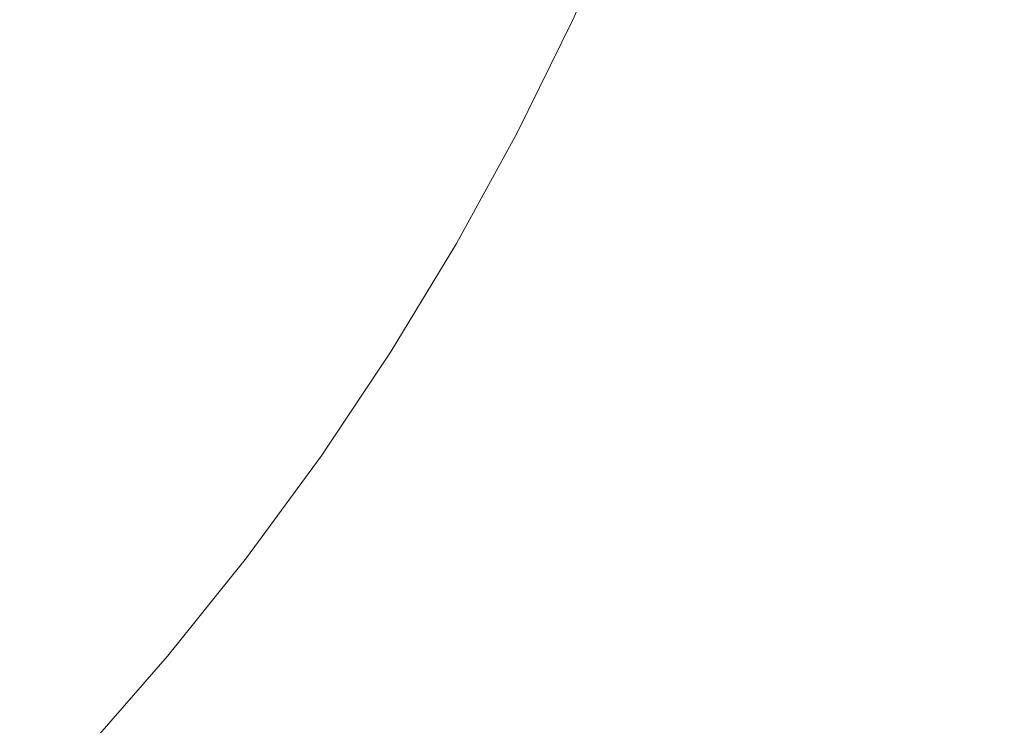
# Model space of a CAD drawing. Header units: centimetres. Extents: x -25.9 to 27.4, y -28.2 to -26.4.
# Tile 126 of 199: x 9.4859 to 9.5881, y -27.86 to -27.7868. Entities that reach past the tile are written whole.
import ezdxf

# ---------------------------------------------------------------- set-up
doc = ezdxf.new("R2010")
doc.units = ezdxf.units.CM
doc.header["$LTSCALE"] = 2.54
doc.layers.add('Lucido design-1', color=7, linetype='Continuous')

# ---------------------------------------------------------------- blocks, each defined once
blk = doc.blocks.new('Gruppo-4-1')
at = {"color": 7, "linetype": 'Continuous', "lineweight": 9}
blk.add_3dface([(-25.82856, -26.46, 540.52003), (-25.82856, -28.06, 540.52003), (27.27144, -28.06, 540.52003), (27.27144, -26.46, 540.52003)], dxfattribs=at)
for points, invisible_edges in [([(27.27144, -26.46, 539.72003), (27.27144, -28.06, 539.72003), (9.5486, -27.77481, 539.72003), (9.55335, -27.76261, 539.72003)], 10), ([(9.52088, -27.77632, 539.72315), (9.51557, -27.78709, 539.72315), (9.51205, -27.78525, 539.72425), (9.51728, -27.77464, 539.72425)], 15), ([(9.54333, -27.78679, 539.72003), (9.5486, -27.77481, 539.72003), (27.27144, -28.06, 539.72003)], 10), ([(9.52452, -27.77801, 539.72221), (9.51913, -27.78894, 539.72221), (9.51557, -27.78709, 539.72315), (9.52088, -27.77632, 539.72315)], 15), ([(9.49847, -27.77819, 539.73026), (9.4931, -27.78798, 539.73026), (9.48994, -27.78615, 539.73214), (9.49523, -27.7765, 539.73214)], 15), ([(9.50177, -27.77991, 539.72852), (9.49632, -27.78984, 539.72852), (9.4931, -27.78798, 539.73026), (9.49847, -27.77819, 539.73026)], 15), ([(9.5282, -27.77973, 539.72144), (9.52273, -27.79082, 539.72144), (9.51913, -27.78894, 539.72221), (9.52452, -27.77801, 539.72221)], 15), ([(9.50514, -27.78166, 539.72694), (9.49961, -27.79174, 539.72694), (9.49632, -27.78984, 539.72852), (9.50177, -27.77991, 539.72852)], 15), ([(9.53191, -27.78146, 539.72083), (9.52636, -27.7927, 539.72083), (9.52273, -27.79082, 539.72144), (9.5282, -27.77973, 539.72144)], 15), ([(9.53563, -27.7832, 539.72039), (9.53001, -27.7946, 539.72039), (9.52636, -27.7927, 539.72083), (9.53191, -27.78146, 539.72083)], 15), ([(9.50857, -27.78344, 539.72552), (9.50296, -27.79367, 539.72552), (9.49961, -27.79174, 539.72694), (9.50514, -27.78166, 539.72694)], 15), ([(9.48685, -27.78437, 539.73417), (9.48122, -27.79365, 539.73417), (9.47829, -27.79178, 539.73634), (9.48384, -27.78263, 539.73634)], 15), ([(9.51205, -27.78525, 539.72425), (9.50635, -27.79563, 539.72425), (9.50296, -27.79367, 539.72552), (9.50857, -27.78344, 539.72552)], 15), ([(9.53938, -27.78494, 539.72013), (9.53367, -27.79651, 539.72013), (9.53001, -27.7946, 539.72039), (9.53563, -27.7832, 539.72039)], 15), ([(9.48994, -27.78615, 539.73214), (9.48423, -27.79556, 539.73214), (9.48122, -27.79365, 539.73417), (9.48685, -27.78437, 539.73417)], 15), ([(9.51557, -27.78709, 539.72315), (9.50979, -27.79761, 539.72315), (9.50635, -27.79563, 539.72425), (9.51205, -27.78525, 539.72425)], 15), ([(9.54333, -27.78679, 539.72003), (9.53754, -27.79852, 539.72003), (9.53367, -27.79651, 539.72013), (9.53938, -27.78494, 539.72013)], 14), ([(9.4931, -27.78798, 539.73026), (9.48731, -27.79752, 539.73026), (9.48423, -27.79556, 539.73214), (9.48994, -27.78615, 539.73214)], 15), ([(9.51913, -27.78894, 539.72221), (9.51327, -27.79962, 539.72221), (9.50979, -27.79761, 539.72315), (9.51557, -27.78709, 539.72315)], 15), ([(27.27144, -28.06, 539.72003), (9.53754, -27.79852, 539.72003), (9.54333, -27.78679, 539.72003)], 9), ([(9.49632, -27.78984, 539.72852), (9.49045, -27.79952, 539.72852), (9.48731, -27.79752, 539.73026), (9.4931, -27.78798, 539.73026)], 15), ([(9.52273, -27.79082, 539.72144), (9.51679, -27.80165, 539.72144), (9.51327, -27.79962, 539.72221), (9.51913, -27.78894, 539.72221)], 15), ([(9.49961, -27.79174, 539.72694), (9.49365, -27.80156, 539.72694), (9.49045, -27.79952, 539.72852), (9.49632, -27.78984, 539.72852)], 15), ([(9.50296, -27.79367, 539.72552), (9.49691, -27.80364, 539.72552), (9.49365, -27.80156, 539.72694), (9.49961, -27.79174, 539.72694)], 15), ([(9.52636, -27.7927, 539.72083), (9.52033, -27.8037, 539.72083), (9.51679, -27.80165, 539.72144), (9.52273, -27.79082, 539.72144)], 15), ([(9.53001, -27.7946, 539.72039), (9.52389, -27.80575, 539.72039), (9.52033, -27.8037, 539.72083), (9.52636, -27.7927, 539.72083)], 15), ([(9.50635, -27.79563, 539.72425), (9.50021, -27.80575, 539.72425), (9.49691, -27.80364, 539.72552), (9.50296, -27.79367, 539.72552)], 15), ([(9.53367, -27.79651, 539.72013), (9.52747, -27.80782, 539.72013), (9.52389, -27.80575, 539.72039), (9.53001, -27.7946, 539.72039)], 15), ([(9.48731, -27.79752, 539.73026), (9.4811, -27.80681, 539.73026), (9.47811, -27.80472, 539.73214), (9.48423, -27.79556, 539.73214)], 15), ([(9.50979, -27.79761, 539.72315), (9.50356, -27.80788, 539.72315), (9.50021, -27.80575, 539.72425), (9.50635, -27.79563, 539.72425)], 15), ([(9.53754, -27.79852, 539.72003), (9.53125, -27.81, 539.72003), (9.52747, -27.80782, 539.72013), (9.53367, -27.79651, 539.72013)], 14), ([(9.49045, -27.79952, 539.72852), (9.48415, -27.80894, 539.72852), (9.4811, -27.80681, 539.73026), (9.48731, -27.79752, 539.73026)], 15), ([(9.51327, -27.79962, 539.72221), (9.50695, -27.81004, 539.72221), (9.50356, -27.80788, 539.72315), (9.50979, -27.79761, 539.72315)], 15), ([(9.53125, -27.81, 539.72003), (9.53754, -27.79852, 539.72003), (27.27144, -28.06, 539.72003)], 10), ([(9.49365, -27.80156, 539.72694), (9.48726, -27.81112, 539.72694), (9.48415, -27.80894, 539.72852), (9.49045, -27.79952, 539.72852)], 15), ([(9.51679, -27.80165, 539.72144), (9.51037, -27.81222, 539.72144), (9.50695, -27.81004, 539.72221), (9.51327, -27.79962, 539.72221)], 15), ([(9.49691, -27.80364, 539.72552), (9.49043, -27.81334, 539.72552), (9.48726, -27.81112, 539.72694), (9.49365, -27.80156, 539.72694)], 15), ([(9.52033, -27.8037, 539.72083), (9.51382, -27.81442, 539.72083), (9.51037, -27.81222, 539.72144), (9.51679, -27.80165, 539.72144)], 15), ([(9.50021, -27.80575, 539.72425), (9.49364, -27.81559, 539.72425), (9.49043, -27.81334, 539.72552), (9.49691, -27.80364, 539.72552)], 15), ([(9.52389, -27.80575, 539.72039), (9.51729, -27.81663, 539.72039), (9.51382, -27.81442, 539.72083), (9.52033, -27.8037, 539.72083)], 15), ([(9.50356, -27.80788, 539.72315), (9.49689, -27.81786, 539.72315), (9.49364, -27.81559, 539.72425), (9.50021, -27.80575, 539.72425)], 15), ([(9.52747, -27.80782, 539.72013), (9.52078, -27.81885, 539.72013), (9.51729, -27.81663, 539.72039), (9.52389, -27.80575, 539.72039)], 15), ([(9.50695, -27.81004, 539.72221), (9.50018, -27.82017, 539.72221), (9.49689, -27.81786, 539.72315), (9.50356, -27.80788, 539.72315)], 15), ([(9.53125, -27.81, 539.72003), (9.52446, -27.82119, 539.72003), (9.52078, -27.81885, 539.72013), (9.52747, -27.80782, 539.72013)], 14), ([(9.48726, -27.81112, 539.72694), (9.48047, -27.82039, 539.72694), (9.47745, -27.81808, 539.72852), (9.48415, -27.80894, 539.72852)], 15), ([(9.51037, -27.81222, 539.72144), (9.50351, -27.8225, 539.72144), (9.50018, -27.82017, 539.72221), (9.50695, -27.81004, 539.72221)], 15), ([(27.27144, -28.06, 539.72003), (9.52446, -27.82119, 539.72003), (9.53125, -27.81, 539.72003)], 9), ([(9.49043, -27.81334, 539.72552), (9.48353, -27.82274, 539.72552), (9.48047, -27.82039, 539.72694), (9.48726, -27.81112, 539.72694)], 15), ([(9.51382, -27.81442, 539.72083), (9.50686, -27.82484, 539.72083), (9.50351, -27.8225, 539.72144), (9.51037, -27.81222, 539.72144)], 15), ([(9.49364, -27.81559, 539.72425), (9.48664, -27.82513, 539.72425), (9.48353, -27.82274, 539.72552), (9.49043, -27.81334, 539.72552)], 15), ([(9.51729, -27.81663, 539.72039), (9.51023, -27.8272, 539.72039), (9.50686, -27.82484, 539.72083), (9.51382, -27.81442, 539.72083)], 15), ([(9.49689, -27.81786, 539.72315), (9.48979, -27.82755, 539.72315), (9.48664, -27.82513, 539.72425), (9.49364, -27.81559, 539.72425)], 15), ([(9.52078, -27.81885, 539.72013), (9.51361, -27.82957, 539.72013), (9.51023, -27.8272, 539.72039), (9.51729, -27.81663, 539.72039)], 15), ([(9.50018, -27.82017, 539.72221), (9.49298, -27.82999, 539.72221), (9.48979, -27.82755, 539.72315), (9.49689, -27.81786, 539.72315)], 15), ([(9.52446, -27.82119, 539.72003), (9.51718, -27.83207, 539.72003), (9.51361, -27.82957, 539.72013), (9.52078, -27.81885, 539.72013)], 14), ([(9.50351, -27.8225, 539.72144), (9.4962, -27.83246, 539.72144), (9.49298, -27.82999, 539.72221), (9.50018, -27.82017, 539.72221)], 15), ([(9.51718, -27.83207, 539.72003), (9.52446, -27.82119, 539.72003), (27.27144, -28.06, 539.72003)], 10), ([(9.48664, -27.82513, 539.72425), (9.47923, -27.83436, 539.72425), (9.47623, -27.83184, 539.72552), (9.48353, -27.82274, 539.72552)], 15), ([(9.50686, -27.82484, 539.72083), (9.49944, -27.83495, 539.72083), (9.4962, -27.83246, 539.72144), (9.50351, -27.8225, 539.72144)], 15), ([(9.48979, -27.82755, 539.72315), (9.48228, -27.83691, 539.72315), (9.47923, -27.83436, 539.72425), (9.48664, -27.82513, 539.72425)], 15), ([(9.51023, -27.8272, 539.72039), (9.50271, -27.83746, 539.72039), (9.49944, -27.83495, 539.72083), (9.50686, -27.82484, 539.72083)], 15), ([(9.49298, -27.82999, 539.72221), (9.48535, -27.8395, 539.72221), (9.48228, -27.83691, 539.72315), (9.48979, -27.82755, 539.72315)], 15), ([(9.51361, -27.82957, 539.72013), (9.50599, -27.83997, 539.72013), (9.50271, -27.83746, 539.72039), (9.51023, -27.8272, 539.72039)], 15), ([(9.51718, -27.83207, 539.72003), (9.50944, -27.84263, 539.72003), (9.50599, -27.83997, 539.72013), (9.51361, -27.82957, 539.72013)], 14), ([(9.4962, -27.83246, 539.72144), (9.48846, -27.8421, 539.72144), (9.48535, -27.8395, 539.72221), (9.49298, -27.82999, 539.72221)], 15), ([(9.49944, -27.83495, 539.72083), (9.49159, -27.84473, 539.72083), (9.48846, -27.8421, 539.72144), (9.4962, -27.83246, 539.72144)], 15), ([(27.27144, -28.06, 539.72003), (9.50944, -27.84263, 539.72003), (9.51718, -27.83207, 539.72003)], 9), ([(9.50271, -27.83746, 539.72039), (9.49475, -27.84738, 539.72039), (9.49159, -27.84473, 539.72083), (9.49944, -27.83495, 539.72083)], 15), ([(9.50599, -27.83997, 539.72013), (9.49791, -27.85003, 539.72013), (9.49475, -27.84738, 539.72039), (9.50271, -27.83746, 539.72039)], 15), ([(9.48846, -27.8421, 539.72144), (9.48031, -27.8514, 539.72144), (9.47732, -27.84866, 539.72221), (9.48535, -27.8395, 539.72221)], 15), ([(9.50944, -27.84263, 539.72003), (9.50125, -27.85284, 539.72003), (9.49791, -27.85003, 539.72013), (9.50599, -27.83997, 539.72013)], 14), ([(9.49159, -27.84473, 539.72083), (9.48333, -27.85416, 539.72083), (9.48031, -27.8514, 539.72144), (9.48846, -27.8421, 539.72144)], 15), ([(9.50125, -27.85284, 539.72003), (9.50944, -27.84263, 539.72003), (27.27144, -28.06, 539.72003)], 10), ([(9.49475, -27.84738, 539.72039), (9.48636, -27.85694, 539.72039), (9.48333, -27.85416, 539.72083), (9.49159, -27.84473, 539.72083)], 15), ([(9.49791, -27.85003, 539.72013), (9.48941, -27.85973, 539.72013), (9.48636, -27.85694, 539.72039), (9.49475, -27.84738, 539.72039)], 15), ([(9.50125, -27.85284, 539.72003), (9.49262, -27.86268, 539.72003), (9.48941, -27.85973, 539.72013), (9.49791, -27.85003, 539.72013)], 14), ([(9.49262, -27.86268, 539.72003), (9.50125, -27.85284, 539.72003), (27.27144, -28.06, 539.72003)], 10), ([(9.48636, -27.85694, 539.72039), (9.47757, -27.86613, 539.72039), (9.47466, -27.86322, 539.72083), (9.48333, -27.85416, 539.72083)], 15), ([(9.48941, -27.85973, 539.72013), (9.48049, -27.86905, 539.72013), (9.47757, -27.86613, 539.72039), (9.48636, -27.85694, 539.72039)], 15), ([(9.49262, -27.86268, 539.72003), (9.48357, -27.87213, 539.72003), (9.48049, -27.86905, 539.72013), (9.48941, -27.85973, 539.72013)], 14)]:
    blk.add_3dface(points, dxfattribs=dict(at, invisible_edges=invisible_edges))

msp = doc.modelspace()

# ---------------------------------------------------------------- block references
at = {"layer": 'Lucido design-1', "color": 7}
msp.add_blockref('Gruppo-4-1', (0, 0), dxfattribs=at)

doc.saveas('drawing.dxf')
